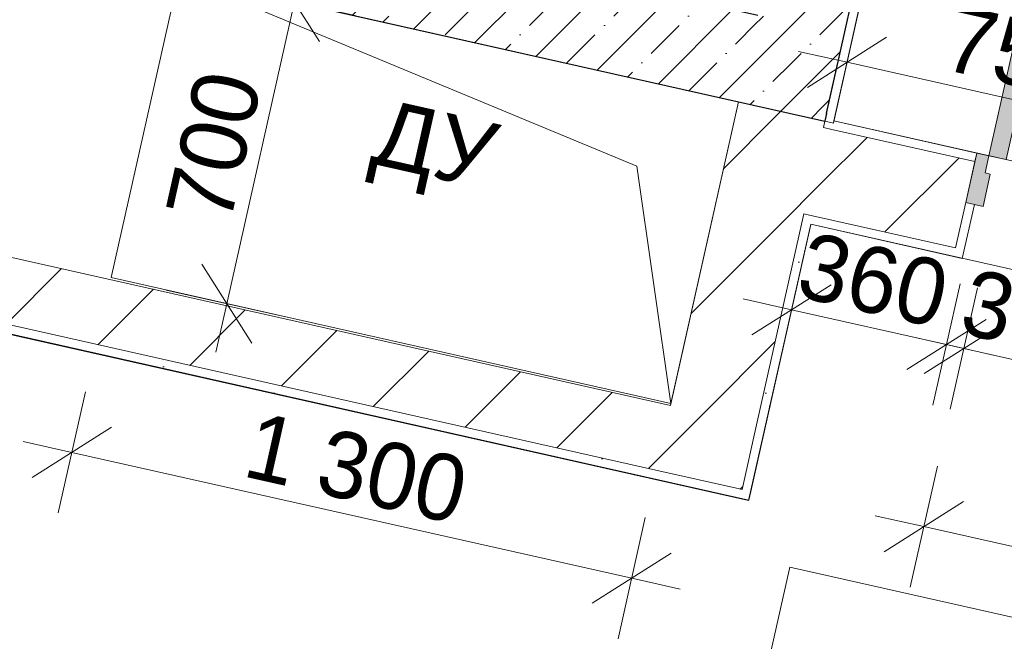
# Model space of a CAD drawing. Header units: millimetres. Extents: x -7218036 to -6523761, y 6117771 to 6337028.
# Tile 142 of 223: x -7152087 to -7149857, y 6138186 to 6139593. Entities that reach past the tile are written whole.
import ezdxf

# ---------------------------------------------------------------- set-up
doc = ezdxf.new("R2010")
doc.units = ezdxf.units.MM
doc.header["$MEASUREMENT"] = 0
for name, color, linetype in [('S - МОП.АР', 7, 'Continuous'), ('АР-Стены_внутренние_пилоны.АР', 7, 'Continuous'), ('АР-Чертеж-Размеры.АР', 7, 'Continuous'), ('ИОС-Шахты и отверстия.АР', 7, 'Continuous')]:
    doc.layers.add(name, color=color, linetype=linetype)
for name, color, linetype, lineweight in [('АР-Отметки высот.АР_Ном._пера__120', 7, 'Continuous', 0), ('АР-Стены_внутренние_пилоны.АР_Ном._пера__1', 7, 'Continuous', 15), ('АР-Чертеж-Размеры.АР_Ном._пера__1', 7, 'Continuous', 0), ('Двери Archicad_Ном._пера__120', 7, 'Continuous', 0), ('ИОС-Шахты и отверстия.АР_Ном._пера__1', 7, 'Continuous', 0)]:
    doc.layers.add(name, color=color, linetype=linetype, lineweight=lineweight)
doc.styles.add('РЎР“Р•РќР•Р\xa0Р\x98Р\xa0_РЎРўР\x98Р›Р¬_2', font='GOTHIC.TTF')
doc.styles.add('РЎР“Р•РќР•Р\xa0Р\x98Р\xa0_РЎРўР\x98Р›Р¬_8', font='arial.ttf')
doc.dimstyles.new('СГЕНЕРИР_СТИЛЬ__1', dxfattribs={"dimtxt": 150, "dimasz": 142.5, "dimexe": 0.18, "dimexo": 0.0625, "dimgap": 0, "dimtad": 1, "dimdec": 0, "dimzin": 0, "dimdsep": 46, "dimtxsty": 'РЎР“Р•РќР•Р\xa0Р\x98Р\xa0_РЎРўР\x98Р›Р¬_2', "dimblk": 'ARROWHEAD_6', "dimblk1": 'ARROWHEAD_6', "dimblk2": 'ARROWHEAD_6', "dimcen": 0.09, "dimse1": 1, "dimse2": 1, "dimclrd": 7, "dimclre": 7, "dimclrt": 7, "dimazin": 0, "dimtfac": 1, "dimtdec": 4, "dimtmove": 0, "dimatfit": 3, "dimfxl": 1, "dimtolj": 1, "dimtzin": 0, "dimarcsym": 0})
doc.dimstyles.new('СГЕНЕРИР_СТИЛЬ__2', dxfattribs={"dimtxt": 150, "dimasz": 142.5, "dimexe": 0.18, "dimexo": 0.0625, "dimgap": 0, "dimtad": 1, "dimdec": 0, "dimzin": 0, "dimdsep": 46, "dimtxsty": 'РЎР“Р•РќР•Р\xa0Р\x98Р\xa0_РЎРўР\x98Р›Р¬_2', "dimblk": 'ARROWHEAD_6', "dimblk1": 'ARROWHEAD_6', "dimblk2": 'ARROWHEAD_6', "dimcen": 0.09, "dimse1": 1, "dimse2": 1, "dimclrd": 7, "dimclre": 7, "dimclrt": 7, "dimazin": 0, "dimtfac": 1, "dimtdec": 4, "dimtmove": 2, "dimatfit": 3, "dimfxl": 1, "dimtolj": 1, "dimtzin": 0, "dimarcsym": 0})
pattern_1 = [(45, (-6566190.34, 6563027.8), (-111.369318, 111.369318), [0, -105, 0, -157.5]), (110, (-6565840.34, 6563027.8), (148.001588, 53.868173), [0, -77, 0, -133])]
pattern_2 = [(45, (-6566190.34, 6562677.8), (-127.279217, 127.279217), [])]
pattern_3 = [(45, (-6566190.34, 6562677.8), (-84.852814, 84.852814), []), (45, (-6566232.77, 6562720.22), (-84.852814, 84.852814), [90, -30, 0, -30])]

# ---------------------------------------------------------------- blocks, each defined once
blk = doc.blocks.new('Стена_70_7', base_point=(-7150533.7, 6138615.3))
at = {"layer": 'АР-Стены_внутренние_пилоны.АР', "linetype": 'Continuous', "lineweight": 0, "true_color": 0x000000}
h = blk.add_hatch(dxfattribs=at)
h.set_pattern_fill('БЛОКИ_БЕТОННЫЕ_ЭФФЕКТИВН_7E', color=18, style=0, pattern_type=2)
h.set_pattern_definition(pattern_2)
h.paths.add_polyline_path([(-7152548.1, 6139001.1), (-7152536.7, 6138998.5), (-7152417.7, 6139125.6), (-7152515.3, 6139147.5)])
h = blk.add_hatch(dxfattribs=at)
h.set_pattern_fill('БЛОКИ_БЕТОННЫЕ_ЭФФЕКТИВН_7E', color=18, style=0, pattern_type=2)
h.set_pattern_definition(pattern_2)
h.paths.add_polyline_path([(-7150612.7, 6138720.2), (-7152417.7, 6139125.6), (-7152536.7, 6138998.5), (-7150645.6, 6138573.8)])
h = blk.add_hatch(dxfattribs=at)
h.set_pattern_fill('ШТУКАТУРКА__ГИПС_01_0007', color=18, style=0, pattern_type=2)
h.set_pattern_definition(pattern_1)
h.paths.add_polyline_path([(-7152548.1, 6139001.1), (-7152552.5, 6138981.6), (-7152536.7, 6138998.5)])
h = blk.add_hatch(dxfattribs=at)
h.set_pattern_fill('ШТУКАТУРКА__ГИПС_01_0007', color=18, style=0, pattern_type=2)
h.set_pattern_definition(pattern_1)
h.paths.add_polyline_path([(-7150451.4, 6138525.6), (-7150456.2, 6138531.3), (-7152536.7, 6138998.5), (-7152552.5, 6138981.6), (-7150454.8, 6138510.5)])
h = blk.add_hatch(dxfattribs=at)
h.set_pattern_fill('ШТУКАТУРКА__ГИПС_01_0007', color=18, style=0, pattern_type=2)
h.set_pattern_definition(pattern_1)
h.paths.add_polyline_path([(-7150456.2, 6138531.3), (-7150451.4, 6138525.6), (-7150450.4, 6138530)])
h = blk.add_hatch(dxfattribs=at)
h.set_pattern_fill('ШТУКАТУРКА__ГИПС_01_0007', color=18, style=0, pattern_type=2)
h.set_pattern_definition(pattern_1)
h.paths.add_polyline_path([(-7150451.4, 6138525.6), (-7150435.3, 6138506.1), (-7150430.9, 6138525.6), (-7150450.4, 6138530)])
h = blk.add_hatch(dxfattribs=at)
h.set_pattern_fill('ШТУКАТУРКА__ГИПС_01_0007', color=18, style=0, pattern_type=2)
h.set_pattern_definition(pattern_1)
h.paths.add_polyline_path([(-7150451.4, 6138525.6), (-7150454.8, 6138510.5), (-7150435.3, 6138506.1)])
at = {"layer": 'АР-Стены_внутренние_пилоны.АР_Ном._пера__1', "color": 7, "linetype": 'Continuous', "lineweight": 15}
for p, q in [((-7152417.7, 6139125.6), (-7152515.3, 6139147.5)), ((-7152536.7, 6138998.5), (-7152548.1, 6139001.1)), ((-7152536.7, 6138998.5), (-7150645.6, 6138573.8)), ((-7150645.6, 6138573.8), (-7150456.2, 6138531.3)), ((-7150456.2, 6138531.3), (-7150450.4, 6138530))]:
    blk.add_line(p, q, dxfattribs=at)
at = {"layer": 'АР-Стены_внутренние_пилоны.АР_Ном._пера__1', "color": 7, "linetype": 'Continuous', "lineweight": 15, "flags": 128}
for points in [[(-7152548.1, 6139001.1), (-7152515.3, 6139147.5)], [(-7150612.7, 6138720.2), (-7152417.7, 6139125.6)]]:
    blk.add_lwpolyline(points, dxfattribs=at)
at = {"layer": 'АР-Стены_внутренние_пилоны.АР_Ном._пера__1', "color": 7, "linetype": 'Continuous', "lineweight": 0, "flags": 128}
for points in [[(-7152552.5, 6138981.6), (-7152548.1, 6139001.1)], [(-7152552.5, 6138981.6), (-7150435.3, 6138506.1)], [(-7150435.3, 6138506.1), (-7150430.9, 6138525.6)]]:
    blk.add_lwpolyline(points, dxfattribs=at)
blk = doc.blocks.new('Полуторная Дверь 23[20]_7', base_point=(-6566190.3, 6562677.8))
at = {"layer": 'Двери Archicad_Ном._пера__120', "linetype": 'Continuous', "lineweight": 0, "true_color": 0xffffff}
for points in [[(-7148317, 6139997.8), (-7148356, 6140006.6), (-7148583.9, 6138991.8), (-7148544.9, 6138983.1)], [(-7149816.8, 6139617.2), (-7149891.3, 6139285.5), (-7149852.3, 6139276.7), (-7149777.8, 6139608.4)], [(-7149904.8, 6139170.6), (-7149888.4, 6139243.8), (-7149900.1, 6139246.4), (-7149891.3, 6139285.5), (-7149918.7, 6139291.6), (-7149943.9, 6139179.4)], [(-7148542.8, 6138864.7), (-7148517.6, 6138976.9), (-7148544.9, 6138983.1), (-7148553.6, 6138944), (-7148565.4, 6138946.7), (-7148581.8, 6138873.5)]]:
    blk.add_hatch(color=7, dxfattribs=at).paths.add_polyline_path(points)
at = {"layer": 'Двери Archicad_Ном._пера__120', "color": 7, "linetype": 'Continuous', "lineweight": 0}
for p, q in [((-7148583.9, 6138991.8), (-7148356, 6140006.6)), ((-7148356, 6140006.6), (-7148317, 6139997.8)), ((-7148317, 6139997.8), (-7148544.9, 6138983.1)), ((-7149816.8, 6139617.2), (-7149891.3, 6139285.5)), ((-7149852.3, 6139276.7), (-7149777.8, 6139608.4)), ((-7149777.8, 6139608.4), (-7149816.8, 6139617.2)), ((-7149918.7, 6139291.6), (-7149943.9, 6139179.4)), ((-7149918.7, 6139291.6), (-7149923, 6139272.1)), ((-7149918.7, 6139291.6), (-7149923, 6139272.1)), ((-7149891.3, 6139285.5), (-7149918.7, 6139291.6)), ((-7149923, 6139272.1), (-7149943.9, 6139179.4)), ((-7149923, 6139272.1), (-7149943.9, 6139179.4)), ((-7149900.1, 6139246.4), (-7149891.3, 6139285.5)), ((-7149891.3, 6139285.5), (-7149852.3, 6139276.7)), ((-7149904.8, 6139170.6), (-7149888.4, 6139243.8)), ((-7149888.4, 6139243.8), (-7149900.1, 6139246.4)), ((-7149943.9, 6139179.4), (-7149904.8, 6139170.6)), ((-7149924.3, 6139175), (-7149951.7, 6139053)), ((-7149971.3, 6139057.4), (-7149951.7, 6139053)), ((-7148544.9, 6138983.1), (-7148583.9, 6138991.8)), ((-7148544.9, 6138983.1), (-7148553.6, 6138944)), ((-7148517.6, 6138976.9), (-7148544.9, 6138983.1)), ((-7148542.8, 6138864.7), (-7148517.6, 6138976.9)), ((-7148517.6, 6138976.9), (-7148521.9, 6138957.4)), ((-7148517.6, 6138976.9), (-7148521.9, 6138957.4)), ((-7148521.9, 6138957.4), (-7148542.8, 6138864.7)), ((-7148521.9, 6138957.4), (-7148542.8, 6138864.7)), ((-7148565.4, 6138946.7), (-7148581.8, 6138873.5)), ((-7148553.6, 6138944), (-7148565.4, 6138946.7)), ((-7148562.3, 6138869.1), (-7148589.7, 6138747.1)), ((-7148581.8, 6138873.5), (-7148542.8, 6138864.7)), ((-7148570.2, 6138742.8), (-7148589.7, 6138747.1))]:
    blk.add_line(p, q, dxfattribs=at)
for centre, radius, start, end in [((-7148544.9, 6138983.1), 1040, 77.3423, 167.3423), ((-7149891.3, 6139285.5), 340, 347.3423, 77.3423)]:
    blk.add_arc(centre, radius, start, end, dxfattribs=at)
blk = doc.blocks.new('Стена_71_7', base_point=(-7148190.7, 6138780.5))
at = {"layer": 'АР-Стены_внутренние_пилоны.АР', "linetype": 'Continuous', "lineweight": 0, "true_color": 0x000000}
h = blk.add_hatch(dxfattribs=at)
h.set_pattern_fill('ШТУКАТУРКА__ГИПС_01_0007', color=18, style=0, pattern_type=2)
h.set_pattern_definition(pattern_1)
h.paths.add_polyline_path([(-7150242.5, 6139364.3), (-7150246.9, 6139344.8), (-7149923, 6139272.1), (-7149918.7, 6139291.6)])
h = blk.add_hatch(dxfattribs=at)
h.set_pattern_fill('БЛОКИ_БЕТОННЫЕ_ЭФФЕКТИВН_7E', color=18, style=0, pattern_type=2)
h.set_pattern_definition(pattern_2)
h.paths.add_polyline_path([(-7150266.4, 6139349.2), (-7150310.3, 6139154.1), (-7150290.8, 6139149.7), (-7150246.9, 6139344.8)])
h = blk.add_hatch(dxfattribs=at)
h.set_pattern_fill('БЛОКИ_БЕТОННЫЕ_ЭФФЕКТИВН_7E', color=18, style=0, pattern_type=2)
h.set_pattern_definition(pattern_2)
h.paths.add_polyline_path([(-7150246.9, 6139344.8), (-7150290.8, 6139149.7), (-7149966.9, 6139076.9), (-7149943.9, 6139179.4), (-7149923, 6139272.1)])
h = blk.add_hatch(dxfattribs=at)
h.set_pattern_fill('ШТУКАТУРКА__ГИПС_01_0007', color=18, style=0, pattern_type=2)
h.set_pattern_definition(pattern_1)
h.paths.add_polyline_path([(-7149971.3, 6139057.4), (-7149951.7, 6139053), (-7149924.3, 6139175), (-7149943.9, 6139179.4), (-7149966.9, 6139076.9)])
h = blk.add_hatch(dxfattribs=at)
h.set_pattern_fill('ШТУКАТУРКА__ГИПС_01_0007', color=18, style=0, pattern_type=2)
h.set_pattern_definition(pattern_1)
h.paths.add_polyline_path([(-7150290.8, 6139149.7), (-7150295.1, 6139130.2), (-7149971.3, 6139057.4), (-7149966.9, 6139076.9)])
h = blk.add_hatch(dxfattribs=at)
h.set_pattern_fill('ШТУКАТУРКА__ГИПС_01_0007', color=18, style=0, pattern_type=2)
h.set_pattern_definition(pattern_1)
h.paths.add_polyline_path([(-7148521.9, 6138957.4), (-7148285.8, 6138904.4), (-7148281.5, 6138923.9), (-7148517.6, 6138976.9)])
h = blk.add_hatch(dxfattribs=at)
h.set_pattern_fill('БЛОКИ_БЕТОННЫЕ_ЭФФЕКТИВН_7E', color=18, style=0, pattern_type=2)
h.set_pattern_definition(pattern_2)
h.paths.add_polyline_path([(-7148565.8, 6138762.3), (-7148329.7, 6138709.3), (-7148285.8, 6138904.4), (-7148521.9, 6138957.4), (-7148542.8, 6138864.7)])
h = blk.add_hatch(dxfattribs=at)
h.set_pattern_fill('БЛОКИ_БЕТОННЫЕ_ЭФФЕКТИВН_7E', color=18, style=0, pattern_type=2)
h.set_pattern_definition(pattern_2)
h.paths.add_polyline_path([(-7148310.2, 6138704.9), (-7148266.3, 6138900), (-7148285.8, 6138904.4), (-7148329.7, 6138709.3)])
h = blk.add_hatch(dxfattribs=at)
h.set_pattern_fill('ШТУКАТУРКА__ГИПС_01_0007', color=18, style=0, pattern_type=2)
h.set_pattern_definition(pattern_1)
h.paths.add_polyline_path([(-7148589.7, 6138747.1), (-7148570.2, 6138742.8), (-7148565.8, 6138762.3), (-7148542.8, 6138864.7), (-7148562.3, 6138869.1)])
h = blk.add_hatch(dxfattribs=at)
h.set_pattern_fill('ШТУКАТУРКА__ГИПС_01_0007', color=18, style=0, pattern_type=2)
h.set_pattern_definition(pattern_1)
h.paths.add_polyline_path([(-7148570.2, 6138742.8), (-7148334, 6138689.7), (-7148329.7, 6138709.3), (-7148565.8, 6138762.3)])
at = {"layer": 'АР-Стены_внутренние_пилоны.АР_Ном._пера__1', "color": 7, "linetype": 'Continuous', "lineweight": 15}
for p, q in [((-7150246.9, 6139344.8), (-7150266.4, 6139349.2)), ((-7149923, 6139272.1), (-7150246.9, 6139344.8)), ((-7149923, 6139272.1), (-7149943.9, 6139179.4)), ((-7149966.9, 6139076.9), (-7149943.9, 6139179.4)), ((-7150310.3, 6139154.1), (-7150290.8, 6139149.7)), ((-7150290.8, 6139149.7), (-7149966.9, 6139076.9)), ((-7148521.9, 6138957.4), (-7148542.8, 6138864.7)), ((-7148285.8, 6138904.4), (-7148521.9, 6138957.4)), ((-7148266.3, 6138900), (-7148285.8, 6138904.4)), ((-7148565.8, 6138762.3), (-7148542.8, 6138864.7)), ((-7148565.8, 6138762.3), (-7148329.7, 6138709.3)), ((-7148329.7, 6138709.3), (-7148310.2, 6138704.9))]:
    blk.add_line(p, q, dxfattribs=at)
at = {"layer": 'АР-Стены_внутренние_пилоны.АР_Ном._пера__1', "color": 7, "linetype": 'Continuous', "lineweight": 0}
for p, q in [((-7149918.7, 6139291.6), (-7149923, 6139272.1)), ((-7149943.9, 6139179.4), (-7149924.3, 6139175)), ((-7149924.3, 6139175), (-7149951.7, 6139053)), ((-7149971.3, 6139057.4), (-7149951.7, 6139053)), ((-7148517.6, 6138976.9), (-7148521.9, 6138957.4)), ((-7148562.3, 6138869.1), (-7148589.7, 6138747.1)), ((-7148542.8, 6138864.7), (-7148562.3, 6138869.1)), ((-7148570.2, 6138742.8), (-7148589.7, 6138747.1))]:
    blk.add_line(p, q, dxfattribs=at)
at = {"layer": 'АР-Стены_внутренние_пилоны.АР_Ном._пера__1', "color": 7, "linetype": 'Continuous', "lineweight": 30}
blk.add_line((-7148310.2, 6138704.9), (-7148266.3, 6138900), dxfattribs=at)
at = {"layer": 'АР-Стены_внутренние_пилоны.АР_Ном._пера__1', "color": 7, "linetype": 'Continuous', "lineweight": 0, "flags": 128}
for points in [[(-7150243.7, 6139359.4), (-7150242.5, 6139364.3)], [(-7149918.7, 6139291.6), (-7150242.5, 6139364.3)], [(-7150295.1, 6139130.2), (-7149971.3, 6139057.4)], [(-7148281.5, 6138923.9), (-7148517.6, 6138976.9)], [(-7148570.2, 6138742.8), (-7148334, 6138689.7)]]:
    blk.add_lwpolyline(points, dxfattribs=at)
at = {"layer": 'Двери Archicad_Ном._пера__120', "color": 7, "linetype": 'Continuous', "lineweight": 0}
blk.add_blockref('Полуторная Дверь 23[20]_7', (-6566190.3, 6562677.8), dxfattribs=at)
blk = doc.blocks.new('Стена_72_7', base_point=(-7150360.7, 6139385.7))
at = {"layer": 'АР-Стены_внутренние_пилоны.АР', "linetype": 'Continuous', "lineweight": 0, "true_color": 0x000000}
h = blk.add_hatch(dxfattribs=at)
h.set_pattern_fill('БЛОКИ_БЕТОННЫЕ_ЭФФЕКТИВН_7E', color=18, style=0, pattern_type=2)
h.set_pattern_definition(pattern_2)
h.paths.add_polyline_path([(-7150266.4, 6139349.2), (-7150263.2, 6139363.7), (-7150458.3, 6139407.6), (-7150461.6, 6139393)])
h = blk.add_hatch(dxfattribs=at)
h.set_pattern_fill('БЛОКИ_БЕТОННЫЕ_ЭФФЕКТИВН_7E', color=18, style=0, pattern_type=2)
h.set_pattern_definition(pattern_2)
h.paths.add_polyline_path([(-7150461.6, 6139393), (-7150505.4, 6139197.9), (-7150310.3, 6139154.1), (-7150266.4, 6139349.2)])
h = blk.add_hatch(dxfattribs=at)
h.set_pattern_fill('ШТУКАТУРКА__ГИПС_01_0007', color=18, style=0, pattern_type=2)
h.set_pattern_definition(pattern_1)
h.paths.add_polyline_path([(-7150246.9, 6139344.8), (-7150243.7, 6139359.4), (-7150263.2, 6139363.7), (-7150266.4, 6139349.2)])
h = blk.add_hatch(dxfattribs=at)
h.set_pattern_fill('БЛОКИ_БЕТОННЫЕ_ЭФФЕКТИВН_7E', color=18, style=0, pattern_type=2)
h.set_pattern_definition(pattern_2)
h.paths.add_polyline_path([(-7150505.4, 6139197.9), (-7150612.7, 6138720.2), (-7150417.6, 6138676.3), (-7150310.3, 6139154.1)])
h = blk.add_hatch(dxfattribs=at)
h.set_pattern_fill('ШТУКАТУРКА__ГИПС_01_0007', color=18, style=0, pattern_type=2)
h.set_pattern_definition(pattern_1)
h.paths.add_polyline_path([(-7150310.3, 6139154.1), (-7150314.6, 6139134.5), (-7150295.1, 6139130.2), (-7150290.8, 6139149.7)])
h = blk.add_hatch(dxfattribs=at)
h.set_pattern_fill('ШТУКАТУРКА__ГИПС_01_0007', color=18, style=0, pattern_type=2)
h.set_pattern_definition(pattern_1)
h.paths.add_polyline_path([(-7150314.6, 6139134.5), (-7150450.4, 6138530), (-7150430.9, 6138525.6), (-7150295.1, 6139130.2)])
h = blk.add_hatch(dxfattribs=at)
h.set_pattern_fill('БЛОКИ_БЕТОННЫЕ_ЭФФЕКТИВН_7E', color=18, style=0, pattern_type=2)
h.set_pattern_definition(pattern_2)
h.paths.add_polyline_path([(-7150612.7, 6138720.2), (-7150645.6, 6138573.8), (-7150456.2, 6138531.3)])
h = blk.add_hatch(dxfattribs=at)
h.set_pattern_fill('БЛОКИ_БЕТОННЫЕ_ЭФФЕКТИВН_7E', color=18, style=0, pattern_type=2)
h.set_pattern_definition(pattern_2)
h.paths.add_polyline_path([(-7150612.7, 6138720.2), (-7150456.2, 6138531.3), (-7150450.4, 6138530), (-7150417.6, 6138676.3)])
at = {"layer": 'АР-Стены_внутренние_пилоны.АР_Ном._пера__1', "color": 7, "linetype": 'Continuous', "lineweight": 15}
for p, q in [((-7150266.4, 6139349.2), (-7150263.2, 6139363.7)), ((-7150246.9, 6139344.8), (-7150266.4, 6139349.2)), ((-7150417.6, 6138676.3), (-7150310.3, 6139154.1)), ((-7150310.3, 6139154.1), (-7150290.8, 6139149.7)), ((-7150450.4, 6138530), (-7150417.6, 6138676.3)), ((-7150645.6, 6138573.8), (-7150456.2, 6138531.3)), ((-7150456.2, 6138531.3), (-7150450.4, 6138530))]:
    blk.add_line(p, q, dxfattribs=at)
at = {"layer": 'АР-Стены_внутренние_пилоны.АР_Ном._пера__1', "color": 7, "linetype": 'Continuous', "lineweight": 15, "flags": 128}
for points in [[(-7150458.3, 6139407.6), (-7150612.7, 6138720.2)], [(-7150263.2, 6139363.7), (-7150458.3, 6139407.6)]]:
    blk.add_lwpolyline(points, dxfattribs=at)
at = {"layer": 'АР-Стены_внутренние_пилоны.АР_Ном._пера__1', "color": 7, "linetype": 'Continuous', "lineweight": 0, "flags": 128}
for points in [[(-7150243.7, 6139359.4), (-7150263.2, 6139363.7)], [(-7150430.9, 6138525.6), (-7150295.1, 6139130.2)]]:
    blk.add_lwpolyline(points, dxfattribs=at)
blk = doc.blocks.new('Стена_74_7', base_point=(-7152317.1, 6140030))
at = {"layer": 'АР-Стены_внутренние_пилоны.АР', "linetype": 'Continuous', "lineweight": 0, "true_color": 0x000000}
h = blk.add_hatch(dxfattribs=at)
h.set_pattern_fill('ЖЕЛЕЗОБЕТОН__PROJECT__0007', color=18, style=0, pattern_type=2)
h.set_pattern_definition(pattern_3)
h.paths.add_polyline_path([(-7152219.5, 6140008.1), (-7152263.3, 6139813), (-7150458.3, 6139407.6), (-7150414.5, 6139602.7)])
h = blk.add_hatch(dxfattribs=at)
h.set_pattern_fill('ЖЕЛЕЗОБЕТОН__PROJECT__0007', color=18, style=0, pattern_type=2)
h.set_pattern_definition(pattern_3)
h.paths.add_polyline_path([(-7150259.2, 6139381.5), (-7150414.5, 6139602.7), (-7150458.3, 6139407.6), (-7150263.2, 6139363.7)])
h = blk.add_hatch(dxfattribs=at)
h.set_pattern_fill('ЖЕЛЕЗОБЕТОН__PROJECT__0007', color=18, style=0, pattern_type=2)
h.set_pattern_definition(pattern_3)
h.paths.add_polyline_path([(-7150414.5, 6139602.7), (-7150259.2, 6139381.5), (-7150219.3, 6139558.9)])
at = {"layer": 'АР-Стены_внутренние_пилоны.АР_Ном._пера__1', "color": 7, "linetype": 'Continuous', "lineweight": 30}
for q in [(-7150219.3, 6139558.9), (-7150263.2, 6139363.7)]:
    blk.add_line((-7150259.2, 6139381.5), q, dxfattribs=at)
at = {"layer": 'АР-Стены_внутренние_пилоны.АР_Ном._пера__1', "color": 7, "linetype": 'Continuous', "lineweight": 30, "flags": 128}
for points in [[(-7150414.5, 6139602.7), (-7152219.5, 6140008.1)], [(-7152263.3, 6139813), (-7150263.2, 6139363.7)]]:
    blk.add_lwpolyline(points, dxfattribs=at)
blk = doc.blocks.new('Стена_130_7', base_point=(-7149933.4, 6141288.3))
at = {"layer": 'АР-Стены_внутренние_пилоны.АР', "linetype": 'Continuous', "lineweight": 0, "true_color": 0x000000}
h = blk.add_hatch(dxfattribs=at)
h.set_pattern_fill('ЖЕЛЕЗОБЕТОН__PROJECT__0007', color=18, style=0, pattern_type=2)
h.set_pattern_definition(pattern_3)
h.paths.add_polyline_path([(-7150315.9, 6140041.8), (-7150414.5, 6139602.7), (-7150219.3, 6139558.9), (-7150120.7, 6139998)])
h = blk.add_hatch(dxfattribs=at)
h.set_pattern_fill('ШТУКАТУРКА__ГИПС_01_0007', color=18, style=0, pattern_type=2)
h.set_pattern_definition(pattern_1)
h.paths.add_polyline_path([(-7150120.7, 6139998), (-7150259.2, 6139381.5), (-7150243.7, 6139359.4), (-7150101.2, 6139993.6)])
h = blk.add_hatch(dxfattribs=at)
h.set_pattern_fill('ШТУКАТУРКА__ГИПС_01_0007', color=18, style=0, pattern_type=2)
h.set_pattern_definition(pattern_1)
h.paths.add_polyline_path([(-7150259.2, 6139381.5), (-7150263.2, 6139363.7), (-7150243.7, 6139359.4)])
at = {"layer": 'АР-Стены_внутренние_пилоны.АР_Ном._пера__1', "color": 7, "linetype": 'Continuous', "lineweight": 30}
for p, q in [((-7150219.3, 6139558.9), (-7150120.7, 6139998)), ((-7150259.2, 6139381.5), (-7150219.3, 6139558.9)), ((-7150259.2, 6139381.5), (-7150263.2, 6139363.7))]:
    blk.add_line(p, q, dxfattribs=at)
at = {"layer": 'АР-Стены_внутренние_пилоны.АР_Ном._пера__1', "color": 7, "linetype": 'Continuous', "lineweight": 0, "flags": 128}
for points in [[(-7150243.7, 6139359.4), (-7150101.2, 6139993.6)], [(-7150243.7, 6139359.4), (-7150263.2, 6139363.7)]]:
    blk.add_lwpolyline(points, dxfattribs=at)
blk = doc.blocks.new('*D483', base_point=(-6566190.3, 6562677.8))
at = {"layer": 'АР-Чертеж-Размеры.АР_Ном._пера__1', "color": 7, "linetype": 'Continuous', "lineweight": 0, "transparency": 16777216}
for p, q in [((-7150181.9, 6139634.3), (-7150243.5, 6139359.9)), ((-7150123.1, 6139553.8), (-7150302.3, 6139440.3)), ((-7150212.7, 6139497.1), (-7150322.5, 6139521.7)), ((-7149480.9, 6139332.7), (-7150212.7, 6139497.1)), ((-7149450, 6139469.9), (-7149511.7, 6139195.5)), ((-7149570.5, 6139276), (-7149391.3, 6139389.5)), ((-7149371.1, 6139308.1), (-7149480.9, 6139332.7))]:
    blk.add_line(p, q, dxfattribs=at)
at = {"layer": 'АР-Чертеж-Размеры.АР_Ном._пера__1', "color": 7, "lineweight": 0, "transparency": 16777216, "insert": (-7150002.2, 6139480.5), "char_height": 150, "attachment_point": 7, "rotation": 347.3417, "style": 'РЎР“Р•РќР•Р\xa0Р\x98Р\xa0_РЎРўР\x98Р›Р¬_2'}
blk.add_mtext('\\A1;{\\pql;\\fCentury Gothic|b0|i0|c204|p0;\\W1.000000;750}', dxfattribs=at)
blk = doc.blocks.new('ARROWHEAD_6')
at = {"color": 0, "linetype": 'Continuous', "lineweight": 0}
for p, q in [((-0.5, -0.5), (0.5, 0.5)), ((0, 0), (-1, 0))]:
    blk.add_line(p, q, dxfattribs=at)
blk = doc.blocks.new('*D485', base_point=(-6566190.3, 6562677.8))
at = {"layer": 'АР-Чертеж-Размеры.АР_Ном._пера__1', "color": 7, "linetype": 'Continuous', "lineweight": 0, "transparency": 16777216}
for p, q in [((-7150008.1, 6138583.1), (-7150069.7, 6138308.7)), ((-7149949.3, 6138502.6), (-7150128.5, 6138389.1)), ((-7150038.9, 6138445.9), (-7150148.7, 6138470.5)), ((-7148770.5, 6138161), (-7150038.9, 6138445.9)), ((-7148739.7, 6138298.2), (-7148801.3, 6138023.8)), ((-7148860.1, 6138104.3), (-7148680.9, 6138217.7)), ((-7148660.8, 6138136.3), (-7148770.5, 6138161))]:
    blk.add_line(p, q, dxfattribs=at)
at = {"layer": 'АР-Чертеж-Размеры.АР_Ном._пера__1', "color": 7, "lineweight": 0, "transparency": 16777216, "insert": (-7149656.1, 6138390.6), "char_height": 150, "attachment_point": 7, "rotation": 347.3417, "style": 'РЎР“Р•РќР•Р\xa0Р\x98Р\xa0_РЎРўР\x98Р›Р¬_2'}
blk.add_mtext('\\A1;{\\pql;\\fCentury Gothic|b0|i0|c204|p0;\\W1.000000;1\xa0300}', dxfattribs=at)
blk = doc.blocks.new('*D486', base_point=(-6566190.3, 6562677.8))
at = {"layer": 'АР-Чертеж-Размеры.АР_Ном._пера__1', "color": 7, "linetype": 'Continuous', "lineweight": 0, "transparency": 16777216}
for p, q in [((-7149917.5, 6138986.5), (-7149979.1, 6138712)), ((-7149624.7, 6138920.7), (-7149686.3, 6138646.3)), ((-7149858.7, 6138906), (-7150037.9, 6138792.5)), ((-7149948.3, 6138849.2), (-7150058.1, 6138873.9)), ((-7149655.5, 6138783.5), (-7149948.3, 6138849.2)), ((-7149745.1, 6138726.7), (-7149565.9, 6138840.2)), ((-7149545.7, 6138758.8), (-7149655.5, 6138783.5))]:
    blk.add_line(p, q, dxfattribs=at)
at = {"layer": 'АР-Чертеж-Размеры.АР_Ном._пера__1', "color": 7, "lineweight": 0, "transparency": 16777216, "insert": (-7149963.5, 6138883.4), "char_height": 150, "attachment_point": 7, "rotation": 347.3417, "style": 'РЎР“Р•РќР•Р\xa0Р\x98Р\xa0_РЎРўР\x98Р›Р¬_2'}
blk.add_mtext('\\A1;{\\pql;\\fCentury Gothic|b0|i0|c204|p0;\\W1.000000;300}', dxfattribs=at)
blk = doc.blocks.new('*D491', base_point=(-6566190.3, 6562677.8))
at = {"layer": 'АР-Чертеж-Размеры.АР_Ном._пера__1', "color": 7, "linetype": 'Continuous', "lineweight": 0, "transparency": 16777216}
for p, q in [((-7150369.4, 6138799.7), (-7150307.7, 6139074.1)), ((-7150248.9, 6138993.6), (-7150428.2, 6138880.1)), ((-7150018.2, 6138720.8), (-7149956.5, 6138995.2)), ((-7150448.3, 6138961.5), (-7150338.5, 6138936.9)), ((-7150338.5, 6138936.9), (-7149987.3, 6138858)), ((-7150077, 6138801.3), (-7149897.7, 6138914.8)), ((-7149987.3, 6138858), (-7149877.6, 6138833.4))]:
    blk.add_line(p, q, dxfattribs=at)
at = {"layer": 'АР-Чертеж-Размеры.АР_Ном._пера__1', "color": 7, "lineweight": 0, "transparency": 16777216, "insert": (-7150333.3, 6138966.4), "char_height": 150, "attachment_point": 7, "rotation": 347.3424, "style": 'РЎР“Р•РќР•Р\xa0Р\x98Р\xa0_РЎРўР\x98Р›Р¬_2'}
blk.add_mtext('\\A1;{\\pql;\\fCentury Gothic|b0|i0|c204|p0;\\W1.000000;360}', dxfattribs=at)
blk = doc.blocks.new('*D515', base_point=(-6566190.3, 6562677.8))
at = {"layer": 'АР-Чертеж-Размеры.АР_Ном._пера__1', "color": 7, "linetype": 'Continuous', "lineweight": 0, "transparency": 16777216}
for p, q in [((-7151999.7, 6138476.8), (-7151938.1, 6138751.2)), ((-7151879.3, 6138670.8), (-7152058.5, 6138557.3)), ((-7152078.7, 6138638.7), (-7151968.9, 6138614)), ((-7151968.9, 6138614), (-7150700.5, 6138329.2)), ((-7150731.3, 6138191.9), (-7150669.7, 6138466.4)), ((-7150790.1, 6138272.4), (-7150610.9, 6138385.9)), ((-7150700.5, 6138329.2), (-7150590.8, 6138304.5))]:
    blk.add_line(p, q, dxfattribs=at)
at = {"layer": 'АР-Чертеж-Размеры.АР_Ном._пера__1', "color": 7, "lineweight": 0, "transparency": 16777216, "insert": (-7151586.1, 6138558.8), "char_height": 150, "attachment_point": 7, "rotation": 347.3417, "style": 'РЎР“Р•РќР•Р\xa0Р\x98Р\xa0_РЎРўР\x98Р›Р¬_2'}
blk.add_mtext('\\A1;{\\pql;\\fCentury Gothic|b0|i0|c204|p0;\\W1.000000;1\xa0300}', dxfattribs=at)
blk = doc.blocks.new('*D516', base_point=(-6566190.3, 6562677.8))
at = {"layer": 'АР-Чертеж-Размеры.АР_Ном._пера__1', "color": 7, "linetype": 'Continuous', "lineweight": 0, "transparency": 16777216}
for p, q in [((-7151439.9, 6139743.3), (-7151464.5, 6139633.6)), ((-7151407.8, 6139543.9), (-7151521.3, 6139723.2)), ((-7151601.7, 6139664.4), (-7151327.3, 6139602.7)), ((-7151464.5, 6139633.6), (-7151617.9, 6138950.6)), ((-7151674.7, 6139040.2), (-7151561.2, 6138861)), ((-7151755.1, 6138981.4), (-7151480.7, 6138919.8)), ((-7151617.9, 6138950.6), (-7151642.6, 6138840.8))]:
    blk.add_line(p, q, dxfattribs=at)
at = {"layer": 'АР-Чертеж-Размеры.АР_Ном._пера__1', "color": 7, "lineweight": 0, "transparency": 16777216, "insert": (-7151609.1, 6139126.9), "char_height": 150, "attachment_point": 7, "rotation": 77.3417, "style": 'РЎР“Р•РќР•Р\xa0Р\x98Р\xa0_РЎРўР\x98Р›Р¬_2'}
blk.add_mtext('\\A1;{\\pql;\\fCentury Gothic|b0|i0|c204|p0;\\W1.000000;700}', dxfattribs=at)
blk = doc.blocks.new('*D524', base_point=(-6566190.3, 6562677.8))
at = {"layer": 'АР-Чертеж-Размеры.АР_Ном._пера__1', "color": 7, "linetype": 'Continuous', "lineweight": 0, "transparency": 16777216}
for p, q in [((-7151938.1, 6138751.2), (-7151999.7, 6138476.8)), ((-7151879.3, 6138670.8), (-7152058.5, 6138557.3)), ((-7151968.9, 6138614), (-7152078.7, 6138638.7)), ((-7150700.5, 6138329.2), (-7151968.9, 6138614)), ((-7150669.7, 6138466.4), (-7150731.3, 6138192)), ((-7150790.1, 6138272.4), (-7150610.9, 6138385.9)), ((-7150590.7, 6138304.5), (-7150700.5, 6138329.2))]:
    blk.add_line(p, q, dxfattribs=at)
at = {"layer": 'АР-Чертеж-Размеры.АР_Ном._пера__1', "color": 7, "lineweight": 0, "transparency": 16777216, "insert": (-7151586.1, 6138558.8), "char_height": 150, "attachment_point": 7, "rotation": 347.3422, "style": 'РЎР“Р•РќР•Р\xa0Р\x98Р\xa0_РЎРўР\x98Р›Р¬_2'}
blk.add_mtext('\\A1;{\\pql;\\fCentury Gothic|b0|i0|c204|p0;\\W1.000000;1\xa0300}', dxfattribs=at)
blk = doc.blocks.new('*D572', base_point=(-6566190.3, 6562677.8))
at = {"layer": 'АР-Чертеж-Размеры.АР_Ном._пера__1', "color": 7, "linetype": 'Continuous', "lineweight": 0, "transparency": 16777216}
for p, q in [((-7147815.9, 6144627.9), (-7147840.6, 6144518.2)), ((-7147783.8, 6144428.6), (-7147897.3, 6144607.8)), ((-7147977.8, 6144549), (-7147703.4, 6144487.4)), ((-7147840.6, 6144518.2), (-7149057.8, 6139098.3)), ((-7149114.5, 6139187.9), (-7149001.1, 6139008.6)), ((-7149195, 6139129.1), (-7148920.6, 6139067.4)), ((-7149057.8, 6139098.3), (-7149082.4, 6138988.5))]:
    blk.add_line(p, q, dxfattribs=at)
at = {"layer": 'АР-Чертеж-Размеры.АР_Ном._пера__1', "color": 7, "lineweight": 0, "transparency": 16777216, "insert": (-7148536.4, 6141556.9), "char_height": 150, "attachment_point": 7, "rotation": 77.3423, "style": 'РЎР“Р•РќР•Р\xa0Р\x98Р\xa0_РЎРўР\x98Р›Р¬_2'}
blk.add_mtext('\\A1;{\\pql;\\fCentury Gothic|b0|i0|c204|p0;\\W1.000000;5\xa0555}', dxfattribs=at)
blk = doc.blocks.new('Символ Проема в Полу 21[92]_7', base_point=(-7150611.7, 6138724.6))
at = {"layer": 'ИОС-Шахты и отверстия.АР_Ном._пера__1', "color": 7, "linetype": 'Continuous', "lineweight": 0, "flags": 128}
for points in [[(-7150688.6, 6139261.8), (-7151726.7, 6139692.4), (-7151880.1, 6139009.5), (-7150611.7, 6138724.6)], [(-7150611.7, 6138724.6), (-7150458.3, 6139407.6), (-7151726.7, 6139692.4), (-7150688.6, 6139261.8)]]:
    blk.add_lwpolyline(points, close=True, dxfattribs=at)

msp = doc.modelspace()

# ---------------------------------------------------------------- linework, layer by layer
at = {"layer": 'S - МОП.АР', "color": 254, "linetype": 'Continuous', "lineweight": 0, "true_color": 0xdadada, "flags": 128}
for points in [[(-7149559.985, 6142403.531), (-7150242.541, 6139364.332), (-7149735.228, 6139250.395), (-7148281.439, 6138923.899), (-7147925.393, 6140509.263), (-7147064.216, 6144343.831), (-7149249.698, 6144834.652), (-7149784.395, 6142453.932)], [(-7146382.639, 6138251.176), (-7150295.038, 6139130.552), (-7150435.659, 6138504.918), (-7156748.015, 6139923.651), (-7157089.913, 6138401.333), (-7147162.243, 6136171.746), (-7146974.894, 6137005.953), (-7146677.305, 6136939.12)]]:
    msp.add_lwpolyline(points, close=True, dxfattribs=at)
at = {"layer": 'АР-Отметки высот.АР_Ном._пера__120', "color": 7, "linetype": 'Continuous', "lineweight": 0, "flags": 128}
msp.add_lwpolyline([(-7150342.701, 6138354.007), (-7148983.444, 6138048.725), (-7149076.047, 6137636.415), (-7150435.303, 6137941.696)], close=True, dxfattribs=at)

# ---------------------------------------------------------------- block references
at = {"layer": 'АР-Стены_внутренние_пилоны.АР', "color": 7, "lineweight": 0}
for name, p in [('Стена_130_7', (-7149933.444, 6141288.264)), ('Стена_71_7', (-7148190.668, 6138780.525)), ('Стена_74_7', (-7152317.067, 6140030.018)), ('Стена_72_7', (-7150360.743, 6139385.656)), ('Стена_70_7', (-7150533.747, 6138615.322))]:
    msp.add_blockref(name, p, dxfattribs=at)
at = {"layer": 'ИОС-Шахты и отверстия.АР', "color": 7, "linetype": 'Continuous', "lineweight": 0}
msp.add_blockref('Символ Проема в Полу 21[92]_7', (-7150611.708, 6138724.582), dxfattribs=at)

# ---------------------------------------------------------------- texts
at = {"layer": 'ИОС-Шахты и отверстия.АР_Ном._пера__1', "color": 7, "linetype": 'Continuous', "lineweight": 0, "insert": (-7151150.688, 6139290.984), "char_height": 150, "attachment_point": 5, "rotation": 347.341191, "style": 'РЎР“Р•РќР•Р\xa0Р\x98Р\xa0_РЎРўР\x98Р›Р¬_8'}
msp.add_mtext('\\A1;{\\pqc;\\fArial|b0|i0|c204|p0;\\W1.000000;ДУ}', dxfattribs=at)

# ---------------------------------------------------------------- dimensions: what is measured, and where the dimension line sits
at = {"layer": 'АР-Чертеж-Размеры.АР', "color": 7, "linetype": 'Continuous', "lineweight": 0}
for base, p1, p2, angle, dimstyle, picture, middle, turn in [((-7149057.797, 6139098.257), (-7150371.734, 6145086.643), (-7149261.998, 6139144.118), 257.342286, 'СГЕНЕРИР_СТИЛЬ__1', '*D572', (-7148553.17, 6141824.368), 77.342286), ((-7151617.915, 6138950.571), (-7151253.488, 6139586.162), (-7151617.915, 6138950.571), 257.341741, 'СГЕНЕРИР_СТИЛЬ__1', '*D516', (-7151644.719, 6139310.383), 77.341741), ((-7150212.722, 6139497.089), (-7149713.964, 6138294.846), (-7150210.03, 6139509.079), 167.341723, 'СГЕНЕРИР_СТИЛЬ__2', '*D483', (-7149818.666, 6139516.201), 347.341723), ((-7149948.32, 6138849.246), (-7149655.511, 6138783.482), (-7149783.261, 6139584.167), 167.341723, 'СГЕНЕРИР_СТИЛЬ__2', '*D486', (-7149780.009, 6138919.06), 347.341723), ((-7150038.915, 6138445.876), (-7148473.975, 6139481.353), (-7149873.856, 6139180.796), 167.341723, 'СГЕНЕРИР_СТИЛЬ__1', '*D485', (-7149388.568, 6138407.427), 347.341723), ((-7149987.338, 6138858.009), (-7150339.474, 6138932.727), (-7149891.341, 6139285.458), 347.342378, 'СГЕНЕРИР_СТИЛЬ__2', '*D491', (-7150149.758, 6139002.096), 347.342378), ((-7150700.518, 6138329.156), (-7151880.11, 6139009.458), (-7150611.708, 6138724.582), 347.341723, 'СГЕНЕРИР_СТИЛЬ__1', '*D515', (-7151318.571, 6138575.583), 347.341723), ((-7151968.92, 6138614.025), (-7150611.708, 6138724.582), (-7151880.11, 6139009.458), 167.34216, 'СГЕНЕРИР_СТИЛЬ__1', '*D524', (-7151318.569, 6138575.58), 347.34216)]:
    dim = msp.add_linear_dim(base=base, p1=p1, p2=p2, angle=angle, dimstyle=dimstyle, dxfattribs=at)
    dim.commit()
    dim.dimension.update_dxf_attribs({"geometry": picture, "text_midpoint": middle, "dimtype": 160, "text_rotation": turn})

doc.saveas('drawing.dxf')
